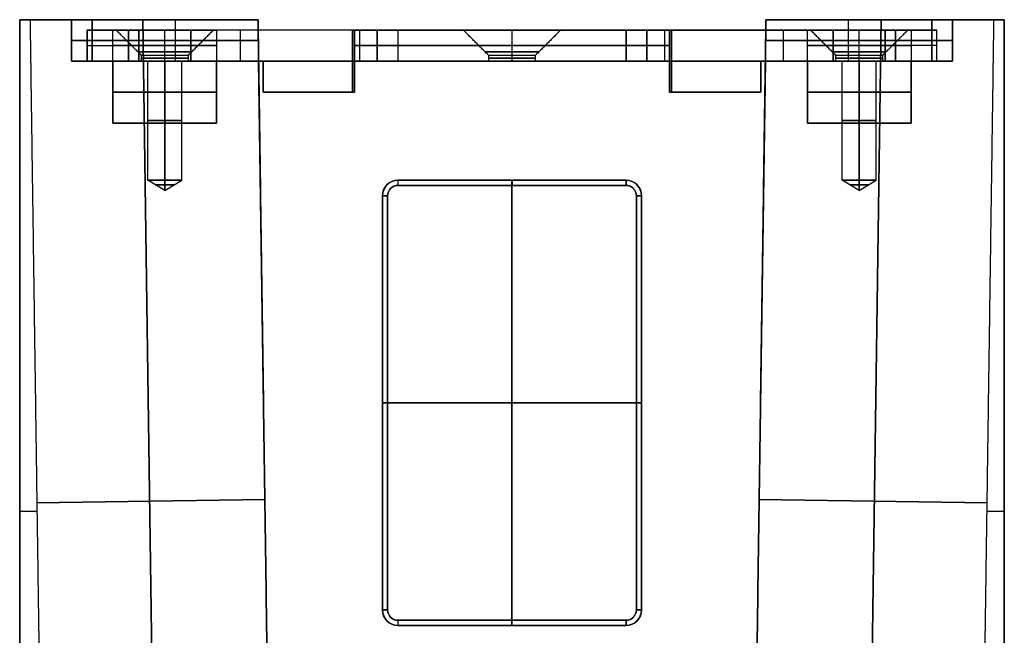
# Model space of a CAD drawing. Header units: millimetres. Extents: x -64 to 31, y -46.5 to 48.5.
# Tile 2 of 2: x -64 to 31, y -11 to 48.5. Entities that reach past the tile are written whole.
import ezdxf

# ---------------------------------------------------------------- set-up
doc = ezdxf.new("R2010")
doc.units = ezdxf.units.MM
doc.layers.add('Layer 01', color=18, linetype='Continuous', true_color=0x000000)

# ---------------------------------------------------------------- blocks, each defined once
blk = doc.blocks.new('10AP308CC')
at = {"layer": 'Layer 01'}
for p, q in [((-47.5, -52.035, 47.5), (-47.5, 42.965, 47.5)), ((-47.5, 42.965, 47.5), (-42.5, 42.965, 47.5)), ((-42.5, 42.965, 47.5), (-42.5, 38.965, 47.5)), ((-36, 42.965, 87.647), (-36, 42.965, 74)), ((-36, 42.965, 21), (-36, 42.965, 7.353)), ((-34.449, -39.139, 87.371), (-35.605, 42.965, 87.371)), ((-35.605, 42.965, 7.629), (-34.449, -39.139, 7.629)), ((-32.472, 38.965, 74), (-32.472, 42.965, 74)), ((-32.472, 38.965, 21), (-32.472, 42.965, 21)), ((32.472, 38.965, 21), (32.472, 42.965, 21)), ((32.472, 38.965, 74), (32.472, 42.965, 74)), ((35.605, 42.965, 87.371), (34.449, -39.139, 87.371)), ((34.449, -39.139, 7.629), (35.605, 42.965, 7.629)), ((36, 42.965, 7.353), (36, 42.965, 21)), ((36, 42.965, 74), (36, 42.965, 87.647)), ((42.5, 42.965, 47.5), (47.5, 42.965, 47.5)), ((42.5, 38.965, 47.5), (42.5, 42.965, 47.5)), ((47.5, 42.965, 47.5), (47.5, -52.035, 47.5)), ((-42.5, 40.965, 23), (-42.5, 40.965, 72)), ((-40.5, 40.965, 74), (-24.472, 40.965, 74)), ((-24.472, 40.965, 21), (-40.5, 40.965, 21)), ((40.5, 40.965, 21), (24.472, 40.965, 21)), ((24.472, 40.965, 74), (40.5, 40.965, 74)), ((42.5, 40.965, 23), (42.5, 40.965, 72)), ((-24.444, 38.965, 47.5), (-42.5, 38.965, 47.5)), ((-38.5, 38.965, 31), (-38.5, 32.965, 31)), ((-35.15, 27.465, 64), (-35.15, 38.965, 64)), ((-35.15, 27.465, 45), (-35.15, 38.965, 45)), ((-33.5, 32.965, 23), (-33.5, 38.965, 23)), ((-33.5, 32.965, 39), (-33.5, 38.965, 39)), ((-33.472, 38.965, 21), (-33.472, 38.965, 23)), ((-33.472, 38.965, 39), (-33.472, 38.965, 43.35)), ((-33.472, 38.965, 46.65), (-33.472, 38.965, 62.35)), ((-33.472, 38.965, 65.65), (-33.472, 38.965, 74)), ((-31.85, 27.465, 45), (-31.85, 38.965, 45)), ((-31.85, 27.465, 64), (-31.85, 38.965, 64)), ((-28.5, 32.965, 31), (-28.5, 38.965, 31)), ((-24.444, 38.965, 47.5), (-23.5, -28.035, 47.5)), ((23.5, -28.035, 47.5), (24.444, 38.965, 47.5)), ((42.5, 38.965, 47.5), (24.444, 38.965, 47.5)), ((28.5, 32.965, 31), (28.5, 38.965, 31)), ((31.85, 27.465, 64), (31.85, 38.965, 64)), ((31.85, 27.465, 45), (31.85, 38.965, 45)), ((33.472, 38.965, 21), (33.472, 38.965, 23)), ((33.472, 38.965, 39), (33.472, 38.965, 43.35)), ((33.472, 38.965, 46.65), (33.472, 38.965, 62.35)), ((33.472, 38.965, 65.65), (33.472, 38.965, 74)), ((33.5, 32.965, 23), (33.5, 38.965, 23)), ((33.5, 32.965, 39), (33.5, 38.965, 39)), ((35.15, 27.465, 45), (35.15, 38.965, 45)), ((35.15, 27.465, 64), (35.15, 38.965, 64)), ((38.5, 32.965, 31), (38.5, 38.965, 31)), ((-38.5, 35.965, 28), (-38.5, 35.965, 34)), ((-28.5, 35.965, 28), (-28.5, 35.965, 34)), ((28.5, 35.965, 28), (28.5, 35.965, 34)), ((38.5, 35.965, 34), (38.5, 35.965, 28)), ((-28.5, 32.965, 31), (-38.5, 32.965, 31)), ((-33.5, 32.965, 23), (-33.5, 32.965, 39)), ((38.5, 32.965, 31), (28.5, 32.965, 31)), ((33.5, 32.965, 23), (33.5, 32.965, 39)), ((-33.5, 26.473, 64), (-35.15, 27.465, 64)), ((-33.5, 26.473, 45), (-35.15, 27.465, 45)), ((-33.5, 26.473, 45), (-31.85, 27.465, 45)), ((-33.5, 26.473, 64), (-31.85, 27.465, 64)), ((33.5, 26.473, 64), (31.85, 27.465, 64)), ((33.5, 26.473, 45), (31.85, 27.465, 45)), ((33.5, 26.473, 45), (35.15, 27.465, 45)), ((33.5, 26.473, 64), (35.15, 27.465, 64)), ((-24, 7.465, 15.405), (-24, 7.465, 79.595)), ((24, 7.465, 15.405), (24, 7.465, 79.595)), ((-23.847, -3.378, 79.595), (-45.845, -3.688, 95)), ((-45.845, -3.688), (-23.847, -3.378, 15.405)), ((23.847, -3.378, 79.595), (45.845, -3.688, 95)), ((45.845, -3.688), (23.847, -3.378, 15.405)), ((-47.5, -4.535), (-47.5, -4.535, 95)), ((-47.5, -4.535, 95), (-45.833, -4.535, 95)), ((-47.5, -4.535), (-45.833, -4.535)), ((45.833, -4.535, 95), (47.5, -4.535, 95)), ((45.833, -4.535), (47.5, -4.535)), ((47.5, -4.535), (47.5, -4.535, 95))]:
    blk.add_line(p, q, dxfattribs=at)
at = {"layer": 'Layer 01', "extrusion": (3.55271e-15, 1, 0)}
for centre in [(40.5, 23, 42.965), (40.5, 23, 38.965)]:
    blk.add_arc(centre, 2, 270, 0, dxfattribs=at)
at = {"layer": 'Layer 01', "extrusion": (1.42109e-14, 1, -3.55271e-15)}
blk.add_arc((40.5, 72, 42.965), 2, 0, 90, dxfattribs=at)
at = {"layer": 'Layer 01', "extrusion": (0, 1, 3.55271e-15)}
for centre in [(-40.5, 23, 42.965), (-40.5, 23, 38.965)]:
    blk.add_arc(centre, 2, 180, 270, dxfattribs=at)
at = {"layer": 'Layer 01', "extrusion": (-3.55271e-15, 1, 0)}
for centre in [(-40.5, 72, 42.965), (-40.5, 72, 38.965)]:
    blk.add_arc(centre, 2, 90, 180, dxfattribs=at)
at = {"layer": 'Layer 01', "extrusion": (0, 1, 0)}
for centre, radius, start, end in [((40.5, 23, 40.965), 2, 270, 0), ((40.5, 72, 40.965), 2, 0, 90), ((-40.5, 23, 40.965), 2, 180, 270), ((-40.5, 72, 40.965), 2, 90, 180), ((33.5, 28, 35.965), 5, 180, 0), ((33.5, 34, 35.965), 5, 0, 180), ((-33.5, 28, 35.965), 5, 180, 0), ((-33.5, 34, 35.965), 5, 0, 180), ((33.5, 64, 33.215), 1.65, 270, 90), ((33.5, 45, 33.215), 1.65, 270, 90), ((33.5, 45, 33.215), 1.65, 90, 270), ((33.5, 64, 33.215), 1.65, 90, 270), ((-33.5, 34, 32.965), 5, 0, 180), ((-33.5, 64, 33.215), 1.65, 270, 90), ((-33.5, 45, 33.215), 1.65, 270, 90), ((-33.5, 45, 33.215), 1.65, 90, 270), ((-33.5, 64, 33.215), 1.65, 90, 270), ((33.5, 64, 27.465), 1.65, 270, 90), ((33.5, 45, 27.465), 1.65, 270, 90), ((33.5, 64, 27.019), 0.908, 270, 90), ((33.5, 45, 27.019), 0.908, 270, 90), ((33.5, 45, 27.019), 0.908, 90, 270), ((33.5, 64, 27.019), 0.908, 90, 270), ((-33.5, 64, 27.465), 1.65, 270, 90), ((-33.5, 45, 27.465), 1.65, 270, 90), ((-33.5, 64, 27.019), 0.908, 270, 90), ((-33.5, 45, 27.019), 0.908, 270, 90), ((-33.5, 45, 27.019), 0.908, 90, 270), ((-33.5, 64, 27.019), 0.908, 90, 270)]:
    blk.add_arc(centre, radius, start, end, dxfattribs=at)
at = {"layer": 'Layer 01', "extrusion": (0, 1, -3.55271e-15)}
blk.add_arc((40.5, 72, 38.965), 2, 0, 90, dxfattribs=at)
at = {"layer": 'Layer 01', "extrusion": (-7.10543e-16, -1, 0)}
blk.add_arc((-33.5, 28, -38.965), 5, 180, 0, dxfattribs=at)
at = {"layer": 'Layer 01', "extrusion": (0, -1, 0)}
for centre, radius, start, end in [((-33.5, 34, -38.965), 5, 0, 180), ((33.5, 28, -38.965), 5, 180, 0), ((33.5, 34, -38.965), 5, 0, 180), ((-33.5, 45, -27.465), 1.65, 270, 90), ((-33.5, 64, -27.465), 1.65, 270, 90), ((33.5, 45, -27.465), 1.65, 270, 90), ((33.5, 64, -27.465), 1.65, 270, 90)]:
    blk.add_arc(centre, radius, start, end, dxfattribs=at)
at = {"layer": 'Layer 01', "extrusion": (0, -1, -2.15316e-15)}
for centre in [(-33.5, 64, -38.965), (-33.5, 45, -38.965), (33.5, 64, -38.965), (33.5, 45, -38.965)]:
    blk.add_arc(centre, 1.65, 90, 270, dxfattribs=at)
at = {"layer": 'Layer 01', "extrusion": (0, -1, 2.15316e-15)}
for centre in [(-33.5, 45, -38.965), (-33.5, 64, -38.965), (33.5, 45, -38.965), (33.5, 64, -38.965)]:
    blk.add_arc(centre, 1.65, 270, 90, dxfattribs=at)
at = {"layer": 'Layer 01', "extrusion": (2.13163e-15, 1, 0)}
blk.add_arc((33.5, 28, 32.965), 5, 180, 0, dxfattribs=at)
at = {"layer": 'Layer 01', "extrusion": (7.10543e-16, 1, 0)}
for centre, start, end in [((33.5, 34, 32.965), 0, 180), ((-33.5, 28, 32.965), 180, 0)]:
    blk.add_arc(centre, 5, start, end, dxfattribs=at)
at = {"layer": 'Layer 01'}
for points in [[(-47.5, -52.035), (-47.5, -4.535), (-47.5, 42.965)], [(-47.5, 42.965, 95), (-47.5, -4.535, 95), (-47.5, -52.035, 95)], [(-47.5, 42.965), (-47.5, 42.965, 47.5), (-47.5, 42.965, 95)], [(-47.5, 42.965), (-47.001, 42.965), (-46.502, 42.965)], [(-46.502, 42.965, 95), (-47.001, 42.965, 95), (-47.5, 42.965, 95)], [(-46.502, 42.965), (-35.501, 42.965, 7.702), (-24.5, 42.965, 15.405)], [(-24.5, 42.965, 79.595), (-35.501, 42.965, 87.298), (-46.502, 42.965, 95)], [(-45.192, -50.035, 95), (-45.847, -3.535, 95), (-46.502, 42.965, 95)], [(-45.192, -50.035), (-45.847, -3.535), (-46.502, 42.965)], [(-42.5, 42.965, 23), (-42.5, 42.965, 47.5), (-42.5, 42.965, 72)], [(-42.5, 38.965, 23), (-42.5, 40.965, 23), (-42.5, 42.965, 23)], [(-42.5, 38.965, 72), (-42.5, 40.965, 72), (-42.5, 42.965, 72)], [(-40.5, 42.965, 74), (-32.5, 42.965, 74), (-24.5, 42.965, 74)], [(-24.5, 42.965, 21), (-32.5, 42.965, 21), (-40.5, 42.965, 21)], [(-40.5, 42.965, 74), (-40.5, 40.965, 74), (-40.5, 38.965, 74)], [(-40.5, 38.965, 21), (-40.5, 40.965, 21), (-40.5, 42.965, 21)], [(-24.5, 42.965, 15.405), (-24.5, 42.965, 18.202), (-24.5, 42.965, 21)], [(-24.5, 42.965, 74), (-24.5, 42.965, 76.798), (-24.5, 42.965, 79.595)], [(-24.5, 42.965, 15.405), (-24, 7.465, 15.405), (-23.5, -28.035, 15.405)], [(-24.5, 42.965, 21), (-24.472, 40.965, 21), (-24.444, 38.965, 21)], [(-24.444, 38.965, 74), (-24.472, 40.965, 74), (-24.5, 42.965, 74)], [(-23.5, -28.035, 79.595), (-24, 7.465, 79.595), (-24.5, 42.965, 79.595)], [(23.5, -28.035, 15.405), (24, 7.465, 15.405), (24.5, 42.965, 15.405)], [(24.5, 42.965, 79.595), (24, 7.465, 79.595), (23.5, -28.035, 79.595)], [(24.5, 42.965, 74), (24.472, 40.965, 74), (24.444, 38.965, 74)], [(24.444, 38.965, 21), (24.472, 40.965, 21), (24.5, 42.965, 21)], [(24.5, 42.965, 15.405), (35.501, 42.965, 7.702), (46.502, 42.965)], [(24.5, 42.965, 21), (24.5, 42.965, 18.202), (24.5, 42.965, 15.405)], [(40.5, 42.965, 21), (32.5, 42.965, 21), (24.5, 42.965, 21)], [(24.5, 42.965, 74), (32.5, 42.965, 74), (40.5, 42.965, 74)], [(24.5, 42.965, 79.595), (24.5, 42.965, 76.798), (24.5, 42.965, 74)], [(46.502, 42.965, 95), (35.501, 42.965, 87.298), (24.5, 42.965, 79.595)], [(40.5, 42.965, 21), (40.5, 40.965, 21), (40.5, 38.965, 21)], [(40.5, 38.965, 74), (40.5, 40.965, 74), (40.5, 42.965, 74)], [(42.5, 42.965, 72), (42.5, 42.965, 47.5), (42.5, 42.965, 23)], [(42.5, 42.965, 23), (42.5, 40.965, 23), (42.5, 38.965, 23)], [(42.5, 42.965, 72), (42.5, 40.965, 72), (42.5, 38.965, 72)], [(46.502, 42.965, 95), (45.847, -3.535, 95), (45.192, -50.035, 95)], [(46.502, 42.965), (45.847, -3.535), (45.192, -50.035)], [(46.502, 42.965), (47.001, 42.965), (47.5, 42.965)], [(47.5, 42.965, 95), (47.001, 42.965, 95), (46.502, 42.965, 95)], [(47.5, 42.965), (47.5, -4.535), (47.5, -52.035)], [(47.5, 42.965, 95), (47.5, 42.965, 47.5), (47.5, 42.965)], [(47.5, -52.035, 95), (47.5, -4.535, 95), (47.5, 42.965, 95)], [(-42.5, 38.965, 23), (-42.5, 38.965, 47.5), (-42.5, 38.965, 72)], [(-40.5, 38.965, 74), (-32.472, 38.965, 74), (-24.444, 38.965, 74)], [(-24.444, 38.965, 21), (-32.472, 38.965, 21), (-40.5, 38.965, 21)], [(-38.5, 38.965, 34), (-38.5, 38.965, 31), (-38.5, 38.965, 28)], [(-38.5, 32.965, 28), (-38.5, 35.965, 28), (-38.5, 38.965, 28)], [(-38.5, 38.965, 34), (-38.5, 35.965, 34), (-38.5, 32.965, 34)], [(-33.5, 38.965, 62.35), (-33.5, 33.215, 62.35), (-33.5, 27.465, 62.35)], [(-33.5, 27.465, 65.65), (-33.5, 33.215, 65.65), (-33.5, 38.965, 65.65)], [(-33.5, 38.965, 43.35), (-33.5, 33.215, 43.35), (-33.5, 27.465, 43.35)], [(-33.5, 27.465, 46.65), (-33.5, 33.215, 46.65), (-33.5, 38.965, 46.65)], [(-28.5, 38.965, 28), (-28.5, 38.965, 31), (-28.5, 38.965, 34)], [(-28.5, 38.965, 28), (-28.5, 35.965, 28), (-28.5, 32.965, 28)], [(-28.5, 38.965, 34), (-28.5, 35.965, 34), (-28.5, 32.965, 34)], [(-24.444, 38.965, 74), (-24.444, 38.965, 47.5), (-24.444, 38.965, 21)], [(24.444, 38.965, 21), (24.444, 38.965, 47.5), (24.444, 38.965, 74)], [(24.444, 38.965, 74), (32.472, 38.965, 74), (40.5, 38.965, 74)], [(40.5, 38.965, 21), (32.472, 38.965, 21), (24.444, 38.965, 21)], [(28.5, 38.965, 34), (28.5, 38.965, 31), (28.5, 38.965, 28)], [(28.5, 32.965, 28), (28.5, 35.965, 28), (28.5, 38.965, 28)], [(28.5, 38.965, 34), (28.5, 35.965, 34), (28.5, 32.965, 34)], [(33.5, 38.965, 62.35), (33.5, 33.215, 62.35), (33.5, 27.465, 62.35)], [(33.5, 27.465, 65.65), (33.5, 33.215, 65.65), (33.5, 38.965, 65.65)], [(33.5, 38.965, 43.35), (33.5, 33.215, 43.35), (33.5, 27.465, 43.35)], [(33.5, 27.465, 46.65), (33.5, 33.215, 46.65), (33.5, 38.965, 46.65)], [(38.5, 38.965, 28), (38.5, 38.965, 31), (38.5, 38.965, 34)], [(38.5, 38.965, 28), (38.5, 35.965, 28), (38.5, 32.965, 28)], [(38.5, 38.965, 34), (38.5, 35.965, 34), (38.5, 32.965, 34)], [(42.5, 38.965, 72), (42.5, 38.965, 47.5), (42.5, 38.965, 23)], [(-38.5, 32.965, 28), (-38.5, 32.965, 31), (-38.5, 32.965, 34)], [(-28.5, 32.965, 34), (-28.5, 32.965, 31), (-28.5, 32.965, 28)], [(28.5, 32.965, 28), (28.5, 32.965, 31), (28.5, 32.965, 34)], [(38.5, 32.965, 34), (38.5, 32.965, 31), (38.5, 32.965, 28)], [(-33.5, 26.473, 64), (-33.5, 26.969, 64.825), (-33.5, 27.465, 65.65)], [(-33.5, 27.465, 62.35), (-33.5, 26.969, 63.175), (-33.5, 26.473, 64)], [(-33.5, 26.473, 45), (-33.5, 26.969, 45.825), (-33.5, 27.465, 46.65)], [(-33.5, 27.465, 43.35), (-33.5, 26.969, 44.175), (-33.5, 26.473, 45)], [(33.5, 26.473, 64), (33.5, 26.969, 64.825), (33.5, 27.465, 65.65)], [(33.5, 27.465, 62.35), (33.5, 26.969, 63.175), (33.5, 26.473, 64)], [(33.5, 26.473, 45), (33.5, 26.969, 45.825), (33.5, 27.465, 46.65)], [(33.5, 27.465, 43.35), (33.5, 26.969, 44.175), (33.5, 26.473, 45)]]:
    blk.add_open_spline(points, degree=2, dxfattribs=at)
blk = doc.blocks.new('10CP308VT')
at = {"layer": 'Layer 01'}
for p, q in [((-18.291, 19.243, 0.75), (3.709, 19.243, 0.75)), ((-7.291, 19.243, 1.5), (-7.291, 19.243)), ((-7.291, -23.757), (-7.291, 19.243)), ((-7.291, -23.257, 2), (-7.291, 18.743, 2)), ((-19.791, -22.257, 0.75), (-19.791, 17.743, 0.75)), ((5.209, 17.743, 0.75), (5.209, -22.257, 0.75)), ((-19.791, -2.257, 1.5), (-19.791, -2.257)), ((-19.791, -2.257), (5.209, -2.257)), ((-19.291, -2.257, 2), (4.709, -2.257, 2)), ((5.209, -2.257), (5.209, -2.257, 1.5)), ((-18.291, -23.757, 0.75), (3.709, -23.757, 0.75)), ((-7.291, -23.757), (-7.291, -23.757, 1.5))]:
    blk.add_line(p, q, dxfattribs=at)
at = {"layer": 'Layer 01', "extrusion": (0, 0, -1)}
for centre, start, end in [((18.291, 17.743, -1.5), 0, 90), ((18.291, 17.743, -0.75), 0, 90), ((-3.709, 17.743, -1.5), 90, 180), ((-3.709, 17.743, -0.75), 90, 180), ((18.291, -22.257, -1.5), 270, 0), ((18.291, -22.257, -0.75), 270, 0), ((-3.709, -22.257, -1.5), 180, 270), ((-3.709, -22.257, -0.75), 180, 270)]:
    blk.add_arc(centre, 1.5, start, end, dxfattribs=at)
at = {"layer": 'Layer 01'}
for centre, radius, start, end in [((-18.291, 17.743), 1.5, 90, 180), ((3.709, 17.743), 1.5, 0, 90), ((-18.291, 17.743, 2), 1, 90, 180), ((3.709, 17.743, 2), 1, 0, 90), ((-18.291, -22.257), 1.5, 180, 270), ((-18.291, -22.257, 2), 1, 180, 270), ((3.709, -22.257), 1.5, 270, 0), ((3.709, -22.257, 2), 1, 270, 0), ((3.709, -22.257, 2), 1, 270, 0)]:
    blk.add_arc(centre, radius, start, end, dxfattribs=at)
at = {"layer": 'Layer 01', "extrusion": (1, 0, 0)}
for centre, start, end in [((18.743, 1.5, -18.291), 0, 90), ((18.743, 1.5, -7.291), 0, 90), ((18.743, 1.5, 3.709), 0, 90), ((-23.257, 1.5, -18.291), 90, 180)]:
    blk.add_arc(centre, 0.5, start, end, dxfattribs=at)
at = {"layer": 'Layer 01', "extrusion": (-7.10543e-15, -1, 0)}
blk.add_arc((-19.291, 1.5, -17.743), 0.5, 90, 180, dxfattribs=at)
at = {"layer": 'Layer 01', "extrusion": (0, -1, 0)}
for centre, start, end in [((4.709, 1.5, -17.743), 360, 90), ((4.709, 1.5, 2.257), 0, 90), ((-19.291, 1.5, 22.257), 90, 180), ((4.709, 1.5, 22.257), 0, 90)]:
    blk.add_arc(centre, 0.5, start, end, dxfattribs=at)
at = {"layer": 'Layer 01', "extrusion": (0, 1, 0)}
blk.add_arc((19.291, 1.5, -2.257), 0.5, 0, 90, dxfattribs=at)
at = {"layer": 'Layer 01', "extrusion": (-1, 0, 0)}
blk.add_arc((23.257, 1.5, 7.291), 0.5, 0, 90, dxfattribs=at)
at = {"layer": 'Layer 01', "extrusion": (1, 2.66454e-15, 0)}
blk.add_arc((-23.257, 1.5, 3.709), 0.5, 90, 180, dxfattribs=at)
at = {"layer": 'Layer 01'}
for points in [[(-18.291, 19.243, 1.5), (-18.291, 19.243, 0.75), (-18.291, 19.243)], [(3.709, 19.243, 1.5), (-7.291, 19.243, 1.5), (-18.291, 19.243, 1.5)], [(-18.291, 19.243), (-7.291, 19.243), (3.709, 19.243)], [(3.709, 19.243), (3.709, 19.243, 0.75), (3.709, 19.243, 1.5)], [(3.709, 18.743, 2), (-7.291, 18.743, 2), (-18.291, 18.743, 2)], [(-19.791, 17.743), (-19.791, 17.743, 0.75), (-19.791, 17.743, 1.5)], [(-19.791, 17.743, 1.5), (-19.791, -2.257, 1.5), (-19.791, -22.257, 1.5)], [(-19.791, -22.257), (-19.791, -2.257), (-19.791, 17.743)], [(-19.291, 17.743, 2), (-19.291, -2.257, 2), (-19.291, -22.257, 2)], [(4.709, -22.257, 2), (4.709, -2.257, 2), (4.709, 17.743, 2)], [(5.209, 17.743, 1.5), (5.209, 17.743, 0.75), (5.209, 17.743)], [(5.209, -22.257, 1.5), (5.209, -2.257, 1.5), (5.209, 17.743, 1.5)], [(5.209, 17.743), (5.209, -2.257), (5.209, -22.257)], [(-19.791, -22.257, 1.5), (-19.791, -22.257, 0.75), (-19.791, -22.257)], [(5.209, -22.257), (5.209, -22.257, 0.75), (5.209, -22.257, 1.5)], [(-18.291, -23.257, 2), (-7.291, -23.257, 2), (3.709, -23.257, 2)], [(-18.291, -23.757), (-18.291, -23.757, 0.75), (-18.291, -23.757, 1.5)], [(-18.291, -23.757, 1.5), (-7.291, -23.757, 1.5), (3.709, -23.757, 1.5)], [(3.709, -23.757), (-7.291, -23.757), (-18.291, -23.757)], [(3.709, -23.757, 1.5), (3.709, -23.757, 0.75), (3.709, -23.757)]]:
    blk.add_open_spline(points, degree=2, dxfattribs=at)
blk = doc.blocks.new('10CP308AZ')
at = {"layer": 'Layer 01'}
for p, q in [((-11.371, 0, 14.8), (-11.371, 3, 14.8)), ((-11.371, 0, 67.2), (-11.371, 3, 67.2)), ((-8.871, 3, 41), (-8.071, 3, 41)), ((-8.871, 0, 41), (-8.871, 3, 41)), ((-5.621, 0.55, 41), (-8.071, 3, 41)), ((-5.121, 0.55, 7.5), (-7.571, 3, 7.5)), ((-5.121, 0.55, 74.5), (-7.571, 3, 74.5)), ((-1.121, 0.55, 41), (1.329, 3, 41)), ((-0.621, 0.55, 74.5), (1.829, 3, 74.5)), ((-0.621, 0.55, 7.5), (1.829, 3, 7.5)), ((1.329, 3, 41), (2.629, 3, 41)), ((2.629, 0, 41), (2.629, 3, 41)), ((13.879, 0.55, 74.5), (11.429, 3, 74.5)), ((13.879, 0.55, 7.5), (11.429, 3, 7.5)), ((13.629, 3), (13.629, 3, 3.52)), ((13.629, 3, 11.48), (13.629, 3, 28)), ((13.629, 3, 54), (13.629, 3, 70.52)), ((13.629, 3, 78.48), (13.629, 3, 82)), ((13.629, 0, 82), (13.629, 3, 82)), ((13.629, 0), (13.629, 3)), ((13.629, 0, 28), (13.629, 3, 28)), ((13.629, 0, 54), (13.629, 3, 54)), ((18.379, 0.55, 7.5), (20.829, 3, 7.5)), ((18.379, 0.55, 74.5), (20.829, 3, 74.5)), ((22.129, 0, 7.5), (22.129, 3, 7.5)), ((22.129, 0, 74.5), (22.129, 3, 74.5)), ((24.629, 3, 41), (25.929, 3, 41)), ((24.629, 0, 41), (24.629, 3, 41)), ((28.379, 0.55, 41), (25.929, 3, 41)), ((32.294, 0, 77), (32.294, 3, 77)), ((32.294, 0, 72), (32.294, 3, 72)), ((32.294, 0, 10), (32.294, 3, 10)), ((32.294, 0, 5), (32.294, 3, 5)), ((32.879, 0.55, 41), (35.329, 3, 41)), ((35.329, 3, 41), (36.129, 3, 41)), ((35.629, 0, 74.5), (35.629, 3, 74.5)), ((35.629, 0, 7.5), (35.629, 3, 7.5)), ((36.129, 0, 41), (36.129, 3, 41)), ((38.629, 0, 67.2), (38.629, 3, 67.2)), ((38.629, 0, 14.8), (38.629, 3, 14.8)), ((-8.871, 1.5, 55.7), (-8.871, 1.5, 26.3)), ((34.629, 1.5, 82), (-7.371, 1.5, 82)), ((34.629, 1.5), (-7.371, 1.5)), ((2.629, 1.5, 30), (2.629, 1.5, 52)), ((22.629, 1.5, 28), (4.629, 1.5, 28)), ((4.629, 1.5, 54), (22.629, 1.5, 54)), ((24.629, 1.5, 52), (24.629, 1.5, 30)), ((31.46, 1.5, 77), (33.129, 1.5, 77)), ((33.129, 1.5, 72), (31.46, 1.5, 72)), ((31.46, 1.5, 10), (33.129, 1.5, 10)), ((33.129, 1.5, 5), (31.46, 1.5, 5)), ((36.129, 1.5, 26.3), (36.129, 1.5, 55.7)), ((-11.371, 0, 8.5), (-4.886, 0, 8.5)), ((-11.371, 0, 73.5), (-4.886, 0, 73.5)), ((-11.371, 0, 17), (-11.371, 0, 25.6)), ((-11.371, 0, 56.4), (-11.371, 0, 65)), ((-11.171, 0, 56.2), (-9.371, 0, 56.2)), ((-9.371, 0, 25.8), (-11.171, 0, 25.8)), ((-8.871, 0, 41), (-5.621, 0, 41)), ((-5.621, 0, 41), (-5.621, 0.55, 41)), ((-5.121, 0, 7.5), (-5.121, 0.55, 7.5)), ((-5.121, 0, 74.5), (-5.121, 0.55, 74.5)), ((-1.121, 0, 41), (-1.121, 0.55, 41)), ((-1.121, 0, 41), (2.629, 0, 41)), ((-0.855, 0, 8.5), (14.114, 0, 8.5)), ((-0.855, 0, 73.5), (14.114, 0, 73.5)), ((-0.621, 0, 74.5), (-0.621, 0.55, 74.5)), ((-0.621, 0, 7.5), (-0.621, 0.55, 7.5)), ((13.629, 0), (13.629, 0, 17)), ((13.629, 0, 25.8), (13.629, 0, 28)), ((13.629, 0, 54), (13.629, 0, 56.2)), ((13.629, 0, 65), (13.629, 0, 82)), ((13.629, -3, 56.2), (13.629, 0, 56.2)), ((13.629, -3, 25.8), (13.629, 0, 25.8)), ((13.879, 0, 74.5), (13.879, 0.55, 74.5)), ((13.879, 0, 7.5), (13.879, 0.55, 7.5)), ((18.145, 0, 8.5), (22.23, 0, 8.5)), ((18.145, 0, 73.5), (22.23, 0, 73.5)), ((18.379, 0, 7.5), (18.379, 0.55, 7.5)), ((18.379, 0, 74.5), (18.379, 0.55, 74.5)), ((24.629, 0, 41), (28.379, 0, 41)), ((28.379, 0, 41), (28.379, 0.55, 41)), ((32.879, 0, 41), (32.879, 0.55, 41)), ((32.879, 0, 41), (36.129, 0, 41)), ((35.421, 0, 8.5), (38.629, 0, 8.5)), ((35.421, 0, 73.5), (38.629, 0, 73.5)), ((36.629, 0, 56.2), (38.429, 0, 56.2)), ((38.429, 0, 25.8), (36.629, 0, 25.8)), ((38.629, 0, 78), (38.629, 0, 56.4)), ((38.629, 0, 25.6), (38.629, 0, 4)), ((13.629, -3, 65), (13.629, 0, 65)), ((13.629, -3, 17), (13.629, 0, 17)), ((38.629, -1.5, 65), (-11.371, -1.5, 65)), ((-11.371, -1.5, 17), (38.629, -1.5, 17)), ((-11.371, -3, 60.6), (38.629, -3, 60.6)), ((-11.371, -3, 21.4), (38.629, -3, 21.4)), ((13.629, -3, 65), (13.629, -3, 56.2)), ((13.629, -3, 17), (13.629, -3, 25.8))]:
    blk.add_line(p, q, dxfattribs=at)
at = {"layer": 'Layer 01', "extrusion": (0, 1, 0)}
for centre, radius, start, end in [((7.371, 78, 3), 4, 0, 90), ((7.371, 4, 3), 4, 270, 0), ((11.171, 56.4, 3), 0.2, 270, 360), ((11.171, 25.6, 3), 0.2, 0, 90), ((-34.629, 78, 3), 4, 90, 180), ((-34.629, 4, 3), 4, 180, 270), ((-38.429, 56.4, 3), 0.2, 180, 270), ((-38.429, 25.6, 3), 0.2, 90, 180), ((7.371, 4, 1.5), 4, 270, 0), ((9.371, 26.3, 1.5), 0.5, 180, 270), ((9.371, 55.7, 1.5), 0.5, 90, 180), ((-4.629, 52, 1.5), 2, 0, 90), ((-4.629, 30, 1.5), 2, 270, 0), ((-27.129, 7.5, 1.5), 5, 270, 90), ((-27.129, 74.5, 1.5), 5, 270, 90), ((-22.629, 30, 1.5), 2, 180, 270), ((-22.629, 52, 1.5), 2, 90, 180), ((-27.129, 7.5, 1.5), 5, 90, 150), ((-27.129, 74.5, 1.5), 5, 90, 150), ((-27.129, 74.5, 1.5), 5, 210, 270), ((-27.129, 7.5, 1.5), 5, 210, 270), ((-33.129, 74.5, 1.5), 2.5, 90, 270), ((-33.129, 7.5, 1.5), 2.5, 90, 270), ((-34.629, 78, 1.5), 4, 90, 180), ((-36.629, 55.7, 1.5), 0.5, 0, 90), ((-36.629, 26.3, 1.5), 0.5, 270, 0), ((7.371, 78), 4, 0, 90), ((7.371, 4), 4, 270, 0), ((11.171, 25.6), 0.2, 0, 90), ((3.371, 41, 0.885), 2.585, 270, 90), ((3.371, 41, 0.55), 2.25, 270, 90), ((3.371, 41, 0.275), 2.25, 270, 90), ((3.371, 41), 2.25, 270, 90), ((2.871, 7.5, 0.885), 2.585, 270, 90), ((2.871, 74.5, 0.885), 2.585, 270, 90), ((2.871, 7.5, 0.55), 2.25, 270, 90), ((2.871, 74.5, 0.55), 2.25, 270, 90), ((2.871, 7.5, 0.275), 2.25, 270, 90), ((2.871, 74.5, 0.275), 2.25, 270, 90), ((2.871, 7.5), 2.25, 270, 90), ((2.871, 74.5), 2.25, 270, 90), ((3.371, 41, 0.885), 2.585, 90, 270), ((3.371, 41, 0.275), 2.25, 90, 270), ((2.871, 74.5, 0.885), 2.585, 90, 270), ((2.871, 7.5, 0.885), 2.585, 90, 270), ((2.871, 74.5, 0.275), 2.25, 90, 270), ((2.871, 7.5, 0.275), 2.25, 90, 270), ((-16.129, 74.5, 0.885), 2.585, 270, 90), ((-16.129, 7.5, 0.885), 2.585, 270, 90), ((-16.129, 74.5, 0.55), 2.25, 270, 90), ((-16.129, 7.5, 0.55), 2.25, 270, 90), ((-16.129, 74.5, 0.275), 2.25, 270, 90), ((-16.129, 7.5, 0.275), 2.25, 270, 90), ((-16.129, 74.5), 2.25, 270, 90), ((-16.129, 7.5), 2.25, 270, 90), ((-16.129, 7.5, 0.885), 2.585, 90, 270), ((-16.129, 74.5, 0.885), 2.585, 90, 270), ((-16.129, 7.5, 0.275), 2.25, 90, 270), ((-16.129, 74.5, 0.275), 2.25, 90, 270), ((-27.129, 7.5), 5, 270, 90), ((-27.129, 74.5), 5, 270, 90), ((-27.129, 7.5), 5, 90, 150), ((-27.129, 74.5), 5, 90, 150), ((-30.629, 41, 0.885), 2.585, 270, 90), ((-30.629, 41, 0.55), 2.25, 270, 90), ((-30.629, 41, 0.275), 2.25, 270, 90), ((-30.629, 41), 2.25, 270, 90), ((-30.629, 41, 0.885), 2.585, 90, 270), ((-30.629, 41, 0.275), 2.25, 90, 270), ((-34.629, 78), 4, 90, 180), ((-34.629, 4), 4, 180, 270), ((11.171, 25.6, -3), 0.2, 0, 90), ((-38.429, 25.6, -3), 0.2, 90, 180)]:
    blk.add_arc(centre, radius, start, end, dxfattribs=at)
at = {"layer": 'Layer 01', "extrusion": (0, -1, 0)}
for centre, radius, start, end in [((-9.371, 26.3, -3), 0.5, 270, 0), ((-9.371, 55.7, -3), 0.5, 0, 90), ((-3.371, 41, -3), 4.7, 90, 270), ((-2.871, 7.5, -3), 4.7, 90, 270), ((-2.871, 74.5, -3), 4.7, 90, 270), ((-3.371, 41, -3), 4.7, 270, 90), ((-2.871, 74.5, -3), 4.7, 270, 90), ((-2.871, 7.5, -3), 4.7, 270, 90), ((4.629, 52, -3), 2, 90, 180), ((4.629, 30, -3), 2, 180, 270), ((16.129, 74.5, -3), 4.7, 90, 270), ((16.129, 7.5, -3), 4.7, 90, 270), ((16.129, 7.5, -3), 4.7, 270, 90), ((16.129, 74.5, -3), 4.7, 270, 90), ((27.129, 7.5, -3), 5, 90, 270), ((27.129, 74.5, -3), 5, 90, 270), ((22.629, 30, -3), 2, 270, 0), ((22.629, 52, -3), 2, 0, 90), ((30.629, 41, -3), 4.7, 90, 270), ((27.129, 7.5, -3), 5, 30, 90), ((27.129, 74.5, -3), 5, 30, 90), ((27.129, 74.5, -3), 5, 270, 330), ((27.129, 7.5, -3), 5, 270, 330), ((30.629, 41, -3), 4.7, 270, 90), ((33.129, 74.5, -3), 2.5, 270, 90), ((33.129, 7.5, -3), 2.5, 270, 90), ((36.629, 55.7, -3), 0.5, 90, 180), ((36.629, 26.3, -3), 0.5, 180, 270), ((-7.371, 78, -1.5), 4, 90, 180), ((34.629, 4, -1.5), 4, 270, 0), ((-11.171, 56.4), 0.2, 180, 270), ((-9.371, 26.3), 0.5, 270, 0), ((-9.371, 55.7), 0.5, 0, 90), ((-3.371, 41, -0.55), 2.25, 270, 90), ((-3.371, 41), 2.25, 270, 90), ((-2.871, 74.5, -0.55), 2.25, 270, 90), ((-2.871, 7.5, -0.55), 2.25, 270, 90), ((-2.871, 74.5), 2.25, 270, 90), ((-2.871, 7.5), 2.25, 270, 90), ((4.629, 52), 2, 90, 180), ((4.629, 30), 2, 180, 270), ((16.129, 7.5, -0.55), 2.25, 270, 90), ((16.129, 74.5, -0.55), 2.25, 270, 90), ((16.129, 7.5), 2.25, 270, 90), ((16.129, 74.5), 2.25, 270, 90), ((22.629, 30), 2, 270, 0), ((22.629, 52), 2, 0, 90), ((27.129, 74.5), 5, 270, 330), ((27.129, 7.5), 5, 270, 330), ((30.629, 41, -0.55), 2.25, 270, 90), ((30.629, 41), 2.25, 270, 90), ((33.129, 74.5), 2.5, 270, 90), ((33.129, 7.5), 2.5, 270, 90), ((36.629, 55.7), 0.5, 90, 180), ((36.629, 26.3), 0.5, 180, 270), ((38.429, 56.4), 0.2, 270, 0), ((38.429, 25.6), 0.2, 0, 90), ((-11.171, 56.4, 3), 0.2, 180, 270), ((38.429, 56.4, 3), 0.2, 270, 0)]:
    blk.add_arc(centre, radius, start, end, dxfattribs=at)
at = {"layer": 'Layer 01'}
for points in [[(-11.371, -3, 25.6), (-11.371, 0, 25.6), (-11.371, 3, 25.6)], [(-11.371, 3, 25.6), (-11.371, 3, 14.8), (-11.371, 3, 4)], [(-11.371, 3, 4), (-11.371, 1.5, 4), (-11.371, 0, 4)], [(-11.371, 3, 56.4), (-11.371, 3, 67.2), (-11.371, 3, 78)], [(-11.371, 3, 56.4), (-11.371, 0, 56.4), (-11.371, -3, 56.4)], [(-11.371, 0, 78), (-11.371, 1.5, 78), (-11.371, 3, 78)], [(-11.171, 3, 25.8), (-10.271, 3, 25.8), (-9.371, 3, 25.8)], [(-9.371, 3, 56.2), (-10.271, 3, 56.2), (-11.171, 3, 56.2)], [(-11.171, 3, 56.2), (-11.171, 0, 56.2), (-11.171, -3, 56.2)], [(-11.171, -3, 25.8), (-11.171, 0, 25.8), (-11.171, 3, 25.8)], [(-9.371, 0, 25.8), (-9.371, 1.5, 25.8), (-9.371, 3, 25.8)], [(-9.371, 3, 56.2), (-9.371, 1.5, 56.2), (-9.371, 0, 56.2)], [(-8.871, 3, 26.3), (-8.871, 3, 41), (-8.871, 3, 55.7)], [(-8.871, 3, 26.3), (-8.871, 1.5, 26.3), (-8.871, 0, 26.3)], [(-8.871, 3, 55.7), (-8.871, 1.5, 55.7), (-8.871, 0, 55.7)], [(34.629, 3), (13.629, 3), (-7.371, 3)], [(-7.371, 3, 82), (13.629, 3, 82), (34.629, 3, 82)], [(-7.371, 0, 82), (-7.371, 1.5, 82), (-7.371, 3, 82)], [(-7.371, 0), (-7.371, 1.5), (-7.371, 3)], [(-3.371, 3, 36.3), (-3.371, 1.775, 37.525), (-3.371, 0.55, 38.75)], [(-3.371, 0.55, 43.25), (-3.371, 1.775, 44.475), (-3.371, 3, 45.7)], [(-2.871, 3, 2.8), (-2.871, 1.775, 4.025), (-2.871, 0.55, 5.25)], [(-2.871, 0.55, 9.75), (-2.871, 1.775, 10.975), (-2.871, 3, 12.2)], [(-2.871, 3, 69.8), (-2.871, 1.775, 71.025), (-2.871, 0.55, 72.25)], [(-2.871, 0.55, 76.75), (-2.871, 1.775, 77.975), (-2.871, 3, 79.2)], [(2.629, 3, 52), (2.629, 3, 41), (2.629, 3, 30)], [(2.629, 3, 52), (2.629, 1.5, 52), (2.629, 0, 52)], [(2.629, 0, 30), (2.629, 1.5, 30), (2.629, 3, 30)], [(4.629, 3, 28), (13.629, 3, 28), (22.629, 3, 28)], [(22.629, 3, 54), (13.629, 3, 54), (4.629, 3, 54)], [(4.629, 0, 54), (4.629, 1.5, 54), (4.629, 3, 54)], [(4.629, 3, 28), (4.629, 1.5, 28), (4.629, 0, 28)], [(16.129, 3, 69.8), (16.129, 1.775, 71.025), (16.129, 0.55, 72.25)], [(16.129, 0.55, 76.75), (16.129, 1.775, 77.975), (16.129, 3, 79.2)], [(16.129, 3, 2.8), (16.129, 1.775, 4.025), (16.129, 0.55, 5.25)], [(16.129, 0.55, 9.75), (16.129, 1.775, 10.975), (16.129, 3, 12.2)], [(22.629, 0, 28), (22.629, 1.5, 28), (22.629, 3, 28)], [(22.629, 3, 54), (22.629, 1.5, 54), (22.629, 0, 54)], [(24.629, 3, 30), (24.629, 3, 41), (24.629, 3, 52)], [(24.629, 3, 30), (24.629, 1.5, 30), (24.629, 0, 30)], [(24.629, 3, 52), (24.629, 1.5, 52), (24.629, 0, 52)], [(27.129, 3, 2.5), (27.129, 1.5, 2.5), (27.129, 0, 2.5)], [(27.129, 0, 12.5), (27.129, 1.5, 12.5), (27.129, 3, 12.5)], [(27.129, 3, 69.5), (27.129, 1.5, 69.5), (27.129, 0, 69.5)], [(27.129, 0, 79.5), (27.129, 1.5, 79.5), (27.129, 3, 79.5)], [(30.629, 3, 36.3), (30.629, 1.775, 37.525), (30.629, 0.55, 38.75)], [(30.629, 0.55, 43.25), (30.629, 1.775, 44.475), (30.629, 3, 45.7)], [(31.46, 0, 10), (31.46, 1.5, 10), (31.46, 3, 10)], [(31.46, 0, 77), (31.46, 1.5, 77), (31.46, 3, 77)], [(33.129, 3, 10), (32.294, 3, 10), (31.46, 3, 10)], [(31.46, 3, 5), (32.294, 3, 5), (33.129, 3, 5)], [(33.129, 3, 77), (32.294, 3, 77), (31.46, 3, 77)], [(31.46, 3, 72), (32.294, 3, 72), (33.129, 3, 72)], [(31.46, 3, 72), (31.46, 1.5, 72), (31.46, 0, 72)], [(31.46, 3, 5), (31.46, 1.5, 5), (31.46, 0, 5)], [(33.129, 3, 77), (33.129, 1.5, 77), (33.129, 0, 77)], [(33.129, 0, 72), (33.129, 1.5, 72), (33.129, 3, 72)], [(33.129, 3, 10), (33.129, 1.5, 10), (33.129, 0, 10)], [(33.129, 0, 5), (33.129, 1.5, 5), (33.129, 3, 5)], [(34.629, 3, 82), (34.629, 1.5, 82), (34.629, 0, 82)], [(34.629, 0), (34.629, 1.5), (34.629, 3)], [(36.129, 3, 55.7), (36.129, 3, 41), (36.129, 3, 26.3)], [(36.129, 3, 55.7), (36.129, 1.5, 55.7), (36.129, 0, 55.7)], [(36.129, 3, 26.3), (36.129, 1.5, 26.3), (36.129, 0, 26.3)], [(38.429, 3, 56.2), (37.529, 3, 56.2), (36.629, 3, 56.2)], [(36.629, 3, 25.8), (37.529, 3, 25.8), (38.429, 3, 25.8)], [(36.629, 3, 56.2), (36.629, 1.5, 56.2), (36.629, 0, 56.2)], [(36.629, 3, 25.8), (36.629, 1.5, 25.8), (36.629, 0, 25.8)], [(38.429, -3, 56.2), (38.429, 0, 56.2), (38.429, 3, 56.2)], [(38.429, 3, 25.8), (38.429, 0, 25.8), (38.429, -3, 25.8)], [(38.629, -3, 56.4), (38.629, 0, 56.4), (38.629, 3, 56.4)], [(38.629, 3, 56.4), (38.629, 3, 67.2), (38.629, 3, 78)], [(38.629, 3, 78), (38.629, 1.5, 78), (38.629, 0, 78)], [(38.629, 3, 4), (38.629, 3, 14.8), (38.629, 3, 25.6)], [(38.629, 3, 25.6), (38.629, 0, 25.6), (38.629, -3, 25.6)], [(38.629, 0, 4), (38.629, 1.5, 4), (38.629, 3, 4)], [(-11.371, 0, 17), (13.629, 0, 17), (38.629, 0, 17)], [(-11.371, 0, 4), (-11.371, 0, 10.5), (-11.371, 0, 17)], [(38.629, 0, 65), (13.629, 0, 65), (-11.371, 0, 65)], [(-11.371, 0, 65), (-11.371, 0, 71.5), (-11.371, 0, 78)], [(-11.371, 0, 17), (-11.371, -1.5, 17), (-11.371, -3, 17)], [(-11.371, -3, 65), (-11.371, -1.5, 65), (-11.371, 0, 65)], [(36.629, 0, 25.8), (13.629, 0, 25.8), (-9.371, 0, 25.8)], [(-9.371, 0, 56.2), (13.629, 0, 56.2), (36.629, 0, 56.2)], [(-8.871, 0, 26.3), (-8.871, 0, 41), (-8.871, 0, 55.7)], [(34.629, 0), (13.629, 0), (-7.371, 0)], [(-7.371, 0, 82), (13.629, 0, 82), (34.629, 0, 82)], [(-3.371, 0.55, 38.75), (-3.371, 0.275, 38.75), (-3.371, 0, 38.75)], [(-3.371, 0, 43.25), (-3.371, 0.275, 43.25), (-3.371, 0.55, 43.25)], [(-2.871, 0.55, 5.25), (-2.871, 0.275, 5.25), (-2.871, 0, 5.25)], [(-2.871, 0, 9.75), (-2.871, 0.275, 9.75), (-2.871, 0.55, 9.75)], [(-2.871, 0.55, 72.25), (-2.871, 0.275, 72.25), (-2.871, 0, 72.25)], [(-2.871, 0, 76.75), (-2.871, 0.275, 76.75), (-2.871, 0.55, 76.75)], [(2.629, 0, 52), (2.629, 0, 41), (2.629, 0, 30)], [(22.629, 0, 54), (13.629, 0, 54), (4.629, 0, 54)], [(4.629, 0, 28), (13.629, 0, 28), (22.629, 0, 28)], [(16.129, 0.55, 72.25), (16.129, 0.275, 72.25), (16.129, 0, 72.25)], [(16.129, 0, 76.75), (16.129, 0.275, 76.75), (16.129, 0.55, 76.75)], [(16.129, 0.55, 5.25), (16.129, 0.275, 5.25), (16.129, 0, 5.25)], [(16.129, 0, 9.75), (16.129, 0.275, 9.75), (16.129, 0.55, 9.75)], [(24.629, 0, 30), (24.629, 0, 41), (24.629, 0, 52)], [(30.629, 0.55, 38.75), (30.629, 0.275, 38.75), (30.629, 0, 38.75)], [(30.629, 0, 43.25), (30.629, 0.275, 43.25), (30.629, 0.55, 43.25)], [(33.129, 0, 10), (32.294, 0, 10), (31.46, 0, 10)], [(31.46, 0, 5), (32.294, 0, 5), (33.129, 0, 5)], [(33.129, 0, 77), (32.294, 0, 77), (31.46, 0, 77)], [(31.46, 0, 72), (32.294, 0, 72), (33.129, 0, 72)], [(36.129, 0, 55.7), (36.129, 0, 41), (36.129, 0, 26.3)], [(38.629, 0, 17), (38.629, 0, 10.5), (38.629, 0, 4)], [(38.629, 0, 78), (38.629, 0, 71.5), (38.629, 0, 65)], [(38.629, 0, 65), (38.629, -1.5, 65), (38.629, -3, 65)], [(38.629, -3, 17), (38.629, -1.5, 17), (38.629, 0, 17)], [(-11.371, -3, 17), (-11.371, -3, 21.3), (-11.371, -3, 25.6)], [(-11.371, -3, 56.4), (-11.371, -3, 60.7), (-11.371, -3, 65)], [(38.629, -3, 65), (13.629, -3, 65), (-11.371, -3, 65)], [(-11.371, -3, 17), (13.629, -3, 17), (38.629, -3, 17)], [(-11.171, -3, 56.2), (13.629, -3, 56.2), (38.429, -3, 56.2)], [(38.429, -3, 25.8), (13.629, -3, 25.8), (-11.171, -3, 25.8)], [(38.629, -3, 65), (38.629, -3, 60.7), (38.629, -3, 56.4)], [(38.629, -3, 25.6), (38.629, -3, 21.3), (38.629, -3, 17)]]:
    blk.add_open_spline(points, degree=2, dxfattribs=at)
blk = doc.blocks.new('AP308AAEXT')
at = {"layer": 'Layer 01'}
for name, p in [('10AP308CC', (-16.292, 5.499, 47.5)), ('10CP308VT', (-9, 13.721, 119))]:
    blk.add_blockref(name, p, dxfattribs=at)
at = {"layer": 'Layer 01', "extrusion": (1, 3.17378e-20, 1.56125e-17), "rotation": 270}
blk.add_blockref('10CP308AZ', (44.464, 108.629, -57.292), dxfattribs=at)
at = {"layer": 'Layer 01', "extrusion": (-7.94668e-19, -3.98674e-18, -1)}
blk.add_blockref('10CP308VT', (23.583, 13.721, -71), dxfattribs=at)

msp = doc.modelspace()

# ---------------------------------------------------------------- block references
at = {"layer": 'Layer 01', "extrusion": (0, 0, -1)}
msp.add_blockref('AP308AAEXT', (32.83, 0, -190), dxfattribs=at)

doc.saveas('drawing.dxf')
